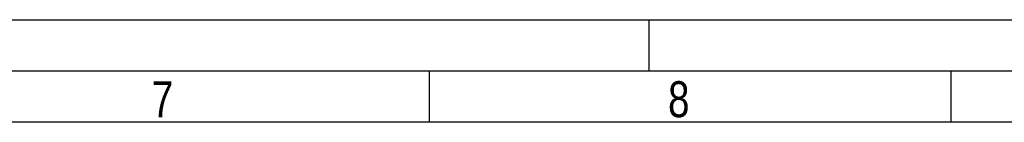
# Model space of a CAD drawing. Header units: millimetres. Extents: x 0 to 594, y 0 to 420.
# Tile 19 of 46: x 341 to 437, y 410 to 420. Entities that reach past the tile are written whole.
import ezdxf

# ---------------------------------------------------------------- set-up
doc = ezdxf.new("R2010")
doc.units = ezdxf.units.MM
doc.header["$LTSCALE"] = 32.67
doc.layers.get('0').update_dxf_attribs({"linetype": 'CONTINUOUS'})
doc.styles.get("Standard").update_dxf_attribs({"font": 'txt', "width": 0.8})

msp = doc.modelspace()

# ---------------------------------------------------------------- linework, layer by layer
at = {"color": 7, "linetype": 'Continuous'}
for p, q in [((0, 420), (594, 420)), ((402, 420), (402, 415)), ((380.6, 415), (380.6, 410)), ((431.4, 415), (431.4, 410)), ((584, 410), (25, 410))]:
    msp.add_line(p, q, dxfattribs=at)
at = {"color": 2, "linetype": 'Continuous'}
msp.add_line((589, 415), (20, 415), dxfattribs=at)

# ---------------------------------------------------------------- texts
at = {"color": 2, "linetype": 'Continuous', "char_height": 3.5, "width": 2.8, "attachment_point": 1, "line_spacing_factor": 0.9}
for s, insert in [('7', (353.617, 414)), ('8', (403.87, 414))]:
    msp.add_mtext(s, dxfattribs=dict(at, insert=insert))

doc.saveas('drawing.dxf')
